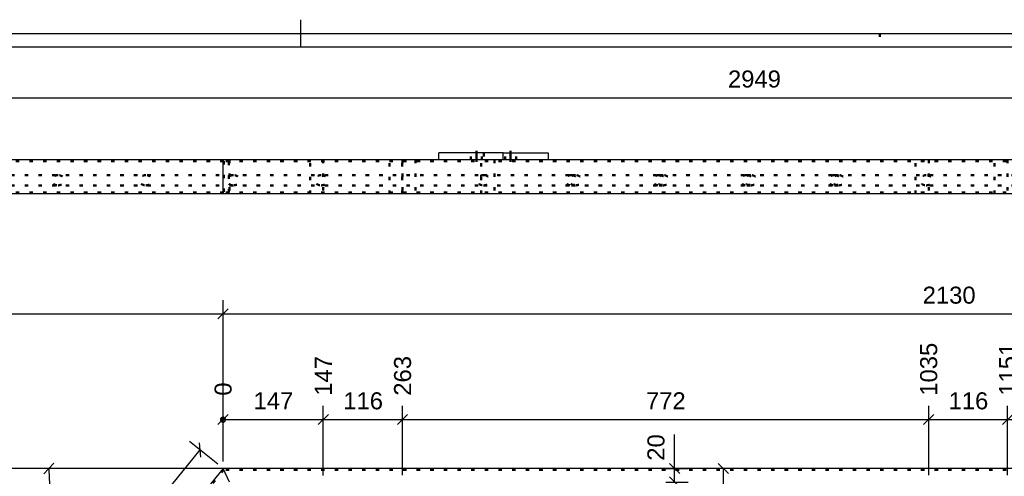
# Model space of a CAD drawing. Header units: millimetres. Extents: x -34 to 386, y -816 to -519.
# Tile 4 of 7: x 50 to 194, y -589 to -522. Entities that reach past the tile are written whole.
import ezdxf

# ---------------------------------------------------------------- set-up
doc = ezdxf.new("R2010")
doc.units = ezdxf.units.MM
doc.linetypes.add('DOT', pattern=[2, 0.5, -1.5])
doc.linetypes.add('STRICHPUNKT2', pattern=[18.5, 10, -4, 0.5, -4])
doc.layers.get('0').update_dxf_attribs({"linetype": 'CONTINUOUS'})
doc.layers.add('DIM49', color=4, linetype='CONTINUOUS')
doc.layers.add('TXT_DIM49', color=2, linetype='CONTINUOUS')
doc.layers.add('LE_ALL', color=7, linetype='CONTINUOUS', lineweight=50)
doc.styles.add('ARIAL', font='arial.ttf')

# ---------------------------------------------------------------- blocks, each defined once
blk = doc.blocks.new('DINA3_00002', base_point=(378.89, -808.63))
for p, q in [((90.89, -521.63), (90.89, -525.63)), ((-27.11, -525.63), (378.89, -525.63))]:
    blk.add_line(p, q)
blk.add_lwpolyline([(-29.11, -810.63), (-29.11, -523.63), (380.89, -523.63)])
at = {"layer": 'LE_ALL', "linetype": 'DOT'}
blk.add_line((175.89, -523.63), (175.89, -525.63), dxfattribs=at)
blk = doc.blocks.new('_ZBL0012_00001')
blk.add_blockref('DINA3_00002', (378.89, -808.63))
blk = doc.blocks.new('Koker 50x20x2 EN 10219-2_00104', base_point=(80.49, -542.19))
for p, q in [((292.52, -542.19), (79.54, -542.19)), ((79.54, -547.19), (79.54, -542.19)), ((292.52, -547.19), (79.54, -547.19))]:
    blk.add_line(p, q)
at = {"layer": 'LE_ALL', "color": 3, "linetype": 'DOT'}
for p, q in [((79.63, -542.39), (79.63, -546.99)), ((292.44, -542.39), (79.63, -542.39)), ((80.39, -546.99), (80.39, -542.39)), ((80.49, -542.19), (80.49, -547.19)), ((292.44, -546.99), (79.63, -546.99))]:
    blk.add_line(p, q, dxfattribs=at)
blk = doc.blocks.new('Koker 50x20x2 EN 10219-2_00103')
blk.add_blockref('Koker 50x20x2 EN 10219-2_00104', (80.49, -542.19))
blk = doc.blocks.new('_D1', base_point=(153.62, -531.58))
at = {"layer": 'DIM49', "color": 1}
blk.add_line((10, -533.08), (304.92, -533.08), dxfattribs=at)
at = {"layer": 'TXT_DIM49', "style": 'ARIAL'}
blk.add_text('2949', height=2.5, dxfattribs=at).set_placement((153.62, -531.58))
blk = doc.blocks.new('Koker 50x20x2 EN 10219-2_00110', base_point=(12.81, -542.19))
for p, q in [((79.54, -542.19), (10, -542.19)), ((79.54, -547.19), (79.54, -542.19)), ((79.54, -547.19), (10, -547.19))]:
    blk.add_line(p, q)
at = {"layer": 'LE_ALL', "color": 3, "linetype": 'DOT'}
for p, q in [((79.63, -542.39), (10.28, -542.39)), ((79.63, -542.39), (79.63, -546.99)), ((80.39, -546.99), (80.39, -542.39)), ((80.49, -542.19), (80.49, -547.19)), ((79.63, -546.99), (10.28, -546.99))]:
    blk.add_line(p, q, dxfattribs=at)
blk.add_blockref('_D1', (153.62, -531.58))
blk = doc.blocks.new('Koker 50x20x2 EN 10219-2_00109')
blk.add_blockref('Koker 50x20x2 EN 10219-2_00110', (12.81, -542.19))
blk = doc.blocks.new('_D2', base_point=(0.9, -546.61))
at = {"layer": 'DIM49', "color": 1}
for p, q in [((3.15, -542.94), (1.65, -541.44)), ((9, -542.19), (0.4, -542.19)), ((2.4, -542.19), (2.4, -547.19)), ((9, -547.19), (0.4, -547.19)), ((1.65, -546.44), (3.15, -547.94))]:
    blk.add_line(p, q, dxfattribs=at)
at = {"layer": 'TXT_DIM49', "style": 'ARIAL'}
blk.add_text('50', height=2.5, rotation=90.0002, dxfattribs=at).set_placement((0.9, -546.61))
blk = doc.blocks.new('Plaatwerk D_ 10_00117', base_point=(29.01, -541.19))
for p, q in [((31.84, -541.19), (22.4, -541.19)), ((22.4, -542.19), (22.4, -541.19)), ((31.84, -542.19), (22.4, -542.19))]:
    blk.add_line(p, q)
blk.add_lwpolyline([(31.84, -542.19), (31.84, -541.19), (38.45, -541.19), (38.45, -542.19)], close=True)
at = {"layer": 'LE_ALL', "color": 3, "linetype": 'DOT'}
for p, q in [((27.11, -542.19), (27.11, -541.19)), ((28.71, -542.19), (28.71, -541.19)), ((29.01, -541.19), (29.01, -542.19)), ((32.14, -542.19), (32.14, -541.19)), ((33.74, -542.19), (33.74, -541.19))]:
    blk.add_line(p, q, dxfattribs=at)
blk.add_blockref('_D2', (0.9, -546.61))
blk = doc.blocks.new('_00119', base_point=(27.91, -542.49))
at = {"layer": 'LE_ALL', "color": 1, "linetype": 'STRICHPUNKT2'}
for p, q in [((27.91, -542.49), (27.91, -540.89)), ((32.94, -542.49), (32.94, -540.89))]:
    blk.add_line(p, q, dxfattribs=at)
blk = doc.blocks.new('_00118')
blk.add_blockref('_00119', (27.91, -542.49))
blk = doc.blocks.new('Plaatwerk D_ 10_00116')
for name, p in [('Plaatwerk D_ 10_00117', (29.01, -541.19)), ('_00118', (0, 0))]:
    blk.add_blockref(name, p)
blk = doc.blocks.new('Plaatwerk D_ 15_00121', base_point=(21.15, -542.19))
at = {"layer": 'LE_ALL', "color": 3, "linetype": 'DOT'}
for p, q in [((19.98, -547.19), (19.98, -542.19)), ((21.15, -542.19), (21.15, -547.19)), ((92.32, -547.19), (92.32, -542.19)), ((94.25, -542.19), (94.25, -547.19))]:
    blk.add_line(p, q, dxfattribs=at)
blk = doc.blocks.new('Plaatwerk D_ 15_00120')
blk.add_blockref('Plaatwerk D_ 15_00121', (21.15, -542.19))
blk = doc.blocks.new('Plaatwerk D_ 15_00123', base_point=(30.56, -542.19))
at = {"layer": 'LE_ALL', "color": 3, "linetype": 'DOT'}
for p, q in [((28.63, -547.19), (28.63, -542.19)), ((30.56, -542.19), (30.56, -547.19)), ((103.94, -547.19), (103.94, -542.19)), ((105.87, -542.19), (105.87, -547.19))]:
    blk.add_line(p, q, dxfattribs=at)
blk = doc.blocks.new('Plaatwerk D_ 15_00122')
blk.add_blockref('Plaatwerk D_ 15_00123', (30.56, -542.19))
blk = doc.blocks.new('Baluster_00115')
for name in ['Plaatwerk D_ 10_00116', 'Plaatwerk D_ 15_00120', 'Plaatwerk D_ 15_00122']:
    blk.add_blockref(name, (0, 0))
blk = doc.blocks.new('Plaatwerk D_ 10_00126', base_point=(117.8, -541.19))
for p, q in [((120.63, -541.19), (111.19, -541.19)), ((111.19, -542.19), (111.19, -541.19)), ((120.63, -542.19), (111.19, -542.19))]:
    blk.add_line(p, q)
blk.add_lwpolyline([(120.63, -542.19), (120.63, -541.19), (127.24, -541.19), (127.24, -542.19)], close=True)
at = {"layer": 'LE_ALL', "color": 3, "linetype": 'DOT'}
for p, q in [((115.9, -542.19), (115.9, -541.19)), ((117.5, -542.19), (117.5, -541.19)), ((117.8, -541.19), (117.8, -542.19)), ((120.93, -542.19), (120.93, -541.19)), ((122.53, -542.19), (122.53, -541.19))]:
    blk.add_line(p, q, dxfattribs=at)
blk = doc.blocks.new('_00128', base_point=(116.7, -542.49))
at = {"layer": 'LE_ALL', "color": 1, "linetype": 'STRICHPUNKT2'}
for p, q in [((116.7, -542.49), (116.7, -540.89)), ((121.73, -542.49), (121.73, -540.89))]:
    blk.add_line(p, q, dxfattribs=at)
blk = doc.blocks.new('_00127')
blk.add_blockref('_00128', (116.7, -542.49))
blk = doc.blocks.new('Plaatwerk D_ 10_00125')
for name, p in [('Plaatwerk D_ 10_00126', (117.8, -541.19)), ('_00127', (0, 0))]:
    blk.add_blockref(name, p)
blk = doc.blocks.new('Plaatwerk D_ 15_00130', base_point=(107.76, -542.19))
at = {"layer": 'LE_ALL', "color": 3, "linetype": 'DOT'}
for p, q in [((105.83, -547.19), (105.83, -542.19)), ((107.76, -542.19), (107.76, -547.19)), ((181.14, -547.19), (181.14, -542.19)), ((183.07, -542.19), (183.07, -547.19))]:
    blk.add_line(p, q, dxfattribs=at)
blk = doc.blocks.new('Plaatwerk D_ 15_00129')
blk.add_blockref('Plaatwerk D_ 15_00130', (107.76, -542.19))
blk = doc.blocks.new('Plaatwerk D_ 15_00132', base_point=(119.35, -542.19))
at = {"layer": 'LE_ALL', "color": 3, "linetype": 'DOT'}
for p, q in [((117.42, -547.19), (117.42, -542.19)), ((119.35, -542.19), (119.35, -547.19)), ((192.73, -547.19), (192.73, -542.19)), ((194.66, -542.19), (194.66, -547.19))]:
    blk.add_line(p, q, dxfattribs=at)
blk = doc.blocks.new('Plaatwerk D_ 15_00131')
blk.add_blockref('Plaatwerk D_ 15_00132', (119.35, -542.19))
blk = doc.blocks.new('Baluster_00124')
for name in ['Plaatwerk D_ 10_00125', 'Plaatwerk D_ 15_00129', 'Plaatwerk D_ 15_00131']:
    blk.add_blockref(name, (0, 0))
blk = doc.blocks.new('Massieve as 15_00144', base_point=(131.25, -545.94))
at = {"layer": 'LE_ALL', "color": 3, "linetype": 'DOT'}
for p, q in [((169.24, -544.44), (206.56, -544.44)), ((169.24, -545.94), (206.56, -545.94))]:
    blk.add_line(p, q, dxfattribs=at)
for centre, start_param, end_param in [((131.25, -545.19), 1.570796, 4.712389), ((131.25, -545.19), 4.712389, 7.853982), ((206.56, -545.19), 1.570796, 4.712389), ((206.56, -545.19), 4.712389, 7.853982)]:
    blk.add_ellipse(centre, major_axis=(0.965, 0), ratio=0.777146, start_param=start_param, end_param=end_param, dxfattribs=at)
blk = doc.blocks.new('Massieve as 15_00143')
blk.add_blockref('Massieve as 15_00144', (131.25, -545.94))
blk = doc.blocks.new('Massieve as 15_00148', base_point=(144.12, -545.94))
at = {"layer": 'LE_ALL', "color": 3, "linetype": 'DOT'}
for p, q in [((206.56, -544.44), (219.43, -544.44)), ((206.56, -545.94), (219.43, -545.94))]:
    blk.add_line(p, q, dxfattribs=at)
for centre, start_param, end_param in [((144.12, -545.19), 1.570796, 4.712389), ((144.12, -545.19), 4.712389, 7.853982), ((219.43, -545.19), 1.570796, 4.712389), ((219.43, -545.19), 4.712389, 7.853982)]:
    blk.add_ellipse(centre, major_axis=(0.965, 0), ratio=0.777146, start_param=start_param, end_param=end_param, dxfattribs=at)
blk = doc.blocks.new('Massieve as 15_00147')
blk.add_blockref('Massieve as 15_00148', (144.12, -545.94))
blk = doc.blocks.new('Massieve as 15_00150', base_point=(156.98, -545.94))
at = {"layer": 'LE_ALL', "color": 3, "linetype": 'DOT'}
for p, q in [((219.43, -544.44), (232.29, -544.44)), ((219.43, -545.94), (232.29, -545.94))]:
    blk.add_line(p, q, dxfattribs=at)
for centre, start_param, end_param in [((156.98, -545.19), 1.570796, 4.712389), ((156.98, -545.19), 4.712389, 7.853982), ((232.29, -545.19), 1.570796, 4.712389), ((232.29, -545.19), 4.712389, 7.853982)]:
    blk.add_ellipse(centre, major_axis=(0.965, 0), ratio=0.777146, start_param=start_param, end_param=end_param, dxfattribs=at)
blk = doc.blocks.new('Massieve as 15_00149')
blk.add_blockref('Massieve as 15_00150', (156.98, -545.94))
blk = doc.blocks.new('Massieve as 15_00152', base_point=(169.85, -545.94))
at = {"layer": 'LE_ALL', "color": 3, "linetype": 'DOT'}
for p, q in [((232.29, -544.44), (245.16, -544.44)), ((232.29, -545.94), (245.16, -545.94))]:
    blk.add_line(p, q, dxfattribs=at)
for centre, start_param, end_param in [((169.85, -545.19), 1.570796, 4.712389), ((169.85, -545.19), 4.712389, 7.853982), ((245.16, -545.19), 1.570796, 4.712389), ((245.16, -545.19), 4.712389, 7.853982)]:
    blk.add_ellipse(centre, major_axis=(0.965, 0), ratio=0.777146, start_param=start_param, end_param=end_param, dxfattribs=at)
blk = doc.blocks.new('Massieve as 15_00151')
blk.add_blockref('Massieve as 15_00152', (169.85, -545.94))
blk = doc.blocks.new('Massieve as 15_00154', base_point=(182.72, -545.94))
at = {"layer": 'LE_ALL', "color": 3, "linetype": 'DOT'}
for p, q in [((245.16, -544.44), (258.03, -544.44)), ((245.16, -545.94), (258.03, -545.94))]:
    blk.add_line(p, q, dxfattribs=at)
for centre, start_param, end_param in [((182.72, -545.19), 1.570796, 4.712389), ((182.72, -545.19), 4.712389, 7.853982), ((258.03, -545.19), 1.570796, 4.712389), ((258.03, -545.19), 4.712389, 7.853982)]:
    blk.add_ellipse(centre, major_axis=(0.965, 0), ratio=0.777146, start_param=start_param, end_param=end_param, dxfattribs=at)
blk = doc.blocks.new('Massieve as 15_00153')
blk.add_blockref('Massieve as 15_00154', (182.72, -545.94))
blk = doc.blocks.new('Massieve as 15_00156', base_point=(42.46, -545.94))
at = {"layer": 'LE_ALL', "color": 3, "linetype": 'DOT'}
for p, q in [((42.46, -544.44), (117.77, -544.44)), ((42.46, -545.94), (117.77, -545.94))]:
    blk.add_line(p, q, dxfattribs=at)
for centre, start_param, end_param in [((42.46, -545.19), 1.570796, 4.712389), ((42.46, -545.19), 4.712389, 7.853982), ((117.77, -545.19), 1.570796, 4.712389), ((117.77, -545.19), 4.712389, 7.853982)]:
    blk.add_ellipse(centre, major_axis=(0.965, 0), ratio=0.777146, start_param=start_param, end_param=end_param, dxfattribs=at)
blk = doc.blocks.new('Massieve as 15_00155')
blk.add_blockref('Massieve as 15_00156', (42.46, -545.94))
blk = doc.blocks.new('Massieve as 15_00158', base_point=(55.33, -545.94))
at = {"layer": 'LE_ALL', "color": 3, "linetype": 'DOT'}
for p, q in [((117.77, -544.44), (130.64, -544.44)), ((117.77, -545.94), (130.64, -545.94))]:
    blk.add_line(p, q, dxfattribs=at)
for centre, start_param, end_param in [((55.33, -545.19), 1.570796, 4.712389), ((55.33, -545.19), 4.712389, 7.853982), ((130.64, -545.19), 1.570796, 4.712389), ((130.64, -545.19), 4.712389, 7.853982)]:
    blk.add_ellipse(centre, major_axis=(0.965, 0), ratio=0.777146, start_param=start_param, end_param=end_param, dxfattribs=at)
blk = doc.blocks.new('Massieve as 15_00157')
blk.add_blockref('Massieve as 15_00158', (55.33, -545.94))
blk = doc.blocks.new('Massieve as 15_00160', base_point=(68.2, -545.94))
at = {"layer": 'LE_ALL', "color": 3, "linetype": 'DOT'}
for p, q in [((130.64, -544.44), (143.51, -544.44)), ((130.64, -545.94), (143.51, -545.94))]:
    blk.add_line(p, q, dxfattribs=at)
for centre, start_param, end_param in [((68.2, -545.19), 1.570796, 4.712389), ((68.2, -545.19), 4.712389, 7.853982), ((143.51, -545.19), 1.570796, 4.712389), ((143.51, -545.19), 4.712389, 7.853982)]:
    blk.add_ellipse(centre, major_axis=(0.965, 0), ratio=0.777146, start_param=start_param, end_param=end_param, dxfattribs=at)
blk = doc.blocks.new('Massieve as 15_00159')
blk.add_blockref('Massieve as 15_00160', (68.2, -545.94))
blk = doc.blocks.new('Massieve as 15_00162', base_point=(81.06, -545.94))
at = {"layer": 'LE_ALL', "color": 3, "linetype": 'DOT'}
for p, q in [((143.51, -544.44), (156.37, -544.44)), ((143.51, -545.94), (156.37, -545.94))]:
    blk.add_line(p, q, dxfattribs=at)
for centre, start_param, end_param in [((81.06, -545.19), 1.570796, 4.712389), ((81.06, -545.19), 4.712389, 7.853982), ((156.37, -545.19), 1.570796, 4.712389), ((156.37, -545.19), 4.712389, 7.853982)]:
    blk.add_ellipse(centre, major_axis=(0.965, 0), ratio=0.777146, start_param=start_param, end_param=end_param, dxfattribs=at)
blk = doc.blocks.new('Massieve as 15_00161')
blk.add_blockref('Massieve as 15_00162', (81.06, -545.94))
blk = doc.blocks.new('Massieve as 15_00164', base_point=(93.93, -545.94))
at = {"layer": 'LE_ALL', "color": 3, "linetype": 'DOT'}
for p, q in [((156.37, -544.44), (169.24, -544.44)), ((156.37, -545.94), (169.24, -545.94))]:
    blk.add_line(p, q, dxfattribs=at)
for centre, start_param, end_param in [((93.93, -545.19), 1.570796, 4.712389), ((93.93, -545.19), 4.712389, 7.853982), ((169.24, -545.19), 1.570796, 4.712389), ((169.24, -545.19), 4.712389, 7.853982)]:
    blk.add_ellipse(centre, major_axis=(0.965, 0), ratio=0.777146, start_param=start_param, end_param=end_param, dxfattribs=at)
blk = doc.blocks.new('Massieve as 15_00163')
blk.add_blockref('Massieve as 15_00164', (93.93, -545.94))
blk = doc.blocks.new('Lamellen_00142')
for name in ['Massieve as 15_00155', 'Massieve as 15_00157', 'Massieve as 15_00159', 'Massieve as 15_00161', 'Massieve as 15_00163', 'Massieve as 15_00143', 'Massieve as 15_00147', 'Massieve as 15_00149', 'Massieve as 15_00151', 'Massieve as 15_00153']:
    blk.add_blockref(name, (0, 0))
blk = doc.blocks.new('Traphek_00102')
for name in ['Koker 50x20x2 EN 10219-2_00109', 'Baluster_00115', 'Baluster_00124', 'Koker 50x20x2 EN 10219-2_00103', 'Lamellen_00142']:
    blk.add_blockref(name, (0, 0))
blk = doc.blocks.new('00 begane grond_00101')
blk.add_blockref('Traphek_00102', (0, 0))
blk = doc.blocks.new('Duplex_00100')
blk.add_blockref('00 begane grond_00101', (0, 0))
blk = doc.blocks.new('Assen_00099')
blk.add_blockref('Duplex_00100', (0, 0))
blk = doc.blocks.new('_A3D0026_00098')
blk.add_blockref('Assen_00099', (0, 0))
blk = doc.blocks.new('_ANS0026_00097')
blk.add_blockref('_A3D0026_00098', (0, 0))
blk = doc.blocks.new('_D3', base_point=(56.7, -595.49))
at = {"layer": 'DIM49', "color": 1}
for p, q in [((79.54, -587.49), (51.98, -587.49)), ((53.25, -588.26), (54.71, -586.72)), ((63.37, -606.29), (63.54, -608.41))]:
    blk.add_line(p, q, dxfattribs=at)
blk.add_ellipse((79.54, -587.49), major_axis=(25.56, 0), ratio=1, start_param=3.141593, end_param=4.031711, dxfattribs=at)
at = {"layer": 'TXT_DIM49', "style": 'ARIAL'}
for s, p in [('51', (56.7, -595.49)), ('°', (58.35, -598.95))]:
    blk.add_text(s, height=2.5, rotation=295.4964, dxfattribs=at).set_placement(p)
blk = doc.blocks.new('_D7', base_point=(95.5, -576.81))
at = {"layer": 'DIM49', "color": 1}
for p, q in [((94.25, -588.54), (94.25, -578.31)), ((79.54, -580.31), (94.25, -580.31)), ((93.5, -581.06), (95, -579.56))]:
    blk.add_line(p, q, dxfattribs=at)
at = {"layer": 'TXT_DIM49', "style": 'ARIAL'}
blk.add_text('147', height=2.5, rotation=90.0002, dxfattribs=at).set_placement((95.5, -576.81))
blk = doc.blocks.new('_D8', base_point=(107.12, -576.81))
at = {"layer": 'DIM49', "color": 1}
for p, q in [((105.87, -588.49), (105.87, -578.31)), ((79.54, -580.31), (105.87, -580.31)), ((105.12, -581.06), (106.62, -579.56))]:
    blk.add_line(p, q, dxfattribs=at)
at = {"layer": 'TXT_DIM49', "style": 'ARIAL'}
blk.add_text('263', height=2.5, rotation=90.0002, dxfattribs=at).set_placement((107.12, -576.81))
blk = doc.blocks.new('_D9', base_point=(184.32, -576.81))
at = {"layer": 'DIM49', "color": 1}
for p, q in [((183.07, -588.49), (183.07, -578.31)), ((79.54, -580.31), (183.07, -580.31)), ((182.32, -581.06), (183.82, -579.56))]:
    blk.add_line(p, q, dxfattribs=at)
at = {"layer": 'TXT_DIM49', "style": 'ARIAL'}
blk.add_text('1035', height=2.5, rotation=90.0002, dxfattribs=at).set_placement((184.32, -576.81))
blk = doc.blocks.new('_D10', base_point=(195.91, -576.81))
at = {"layer": 'DIM49', "color": 1}
for p, q in [((194.66, -588.49), (194.66, -578.31)), ((79.54, -580.31), (194.66, -580.31)), ((193.91, -581.06), (195.41, -579.56))]:
    blk.add_line(p, q, dxfattribs=at)
at = {"layer": 'TXT_DIM49', "style": 'ARIAL'}
blk.add_text('1151', height=2.5, rotation=90.0002, dxfattribs=at).set_placement((195.91, -576.81))
blk = doc.blocks.new('_D11', base_point=(273.11, -576.81))
at = {"layer": 'DIM49', "color": 1}
blk.add_line((79.54, -580.31), (271.86, -580.31), dxfattribs=at)
blk = doc.blocks.new('_D12', base_point=(284.69, -576.81))
at = {"layer": 'DIM49', "color": 1}
blk.add_line((79.54, -580.31), (283.44, -580.31), dxfattribs=at)
blk = doc.blocks.new('_D13', base_point=(293.77, -576.81))
at = {"layer": 'DIM49', "color": 1}
blk.add_line((79.54, -580.31), (292.52, -580.31), dxfattribs=at)
blk = doc.blocks.new('_D14', base_point=(80.79, -576.81))
at = {"layer": 'DIM49', "color": 1}
for p, q in [((79.54, -586.49), (79.54, -578.31)), ((79.9, -580.39), (79.17, -580.39)), ((79.89, -580.19), (79.18, -580.19)), ((79.28, -580.59), (79.79, -580.59)), ((79.72, -579.99), (79.35, -579.99))]:
    blk.add_line(p, q, dxfattribs=at)
blk.add_lwpolyline([(79.17, -580.41), (79.21, -580.5), (79.27, -580.58), (79.35, -580.64), (79.44, -580.68), (79.54, -580.69), (79.63, -580.68), (79.72, -580.64), (79.8, -580.58), (79.86, -580.5), (79.9, -580.41), (79.91, -580.31), (79.9, -580.22), (79.86, -580.13), (79.8, -580.05), (79.72, -579.99), (79.63, -579.95), (79.54, -579.94), (79.44, -579.95), (79.35, -579.99), (79.27, -580.05), (79.21, -580.13), (79.17, -580.22), (79.16, -580.31)], close=True, dxfattribs=at)
at = {"layer": 'TXT_DIM49', "style": 'ARIAL'}
blk.add_text('0', height=2.5, rotation=90.0002, dxfattribs=at).set_placement((80.79, -576.81))
blk = doc.blocks.new('_D15', base_point=(84.01, -578.81))
at = {"layer": 'DIM49', "color": 1}
for p, q in [((79.54, -586.49), (79.54, -578.31)), ((94.25, -588.54), (94.25, -578.31)), ((80.29, -579.56), (78.79, -581.06)), ((79.54, -580.31), (94.25, -580.31)), ((93.5, -581.06), (95, -579.56))]:
    blk.add_line(p, q, dxfattribs=at)
at = {"layer": 'TXT_DIM49', "style": 'ARIAL'}
blk.add_text('147', height=2.5, dxfattribs=at).set_placement((84.01, -578.81))
blk = doc.blocks.new('_D16', base_point=(97.18, -578.81))
at = {"layer": 'DIM49', "color": 1}
for p, q in [((94.25, -588.54), (94.25, -578.31)), ((105.87, -588.49), (105.87, -578.31)), ((95, -579.56), (93.5, -581.06)), ((94.25, -580.31), (105.87, -580.31)), ((105.12, -581.06), (106.62, -579.56))]:
    blk.add_line(p, q, dxfattribs=at)
at = {"layer": 'TXT_DIM49', "style": 'ARIAL'}
blk.add_text('116', height=2.5, dxfattribs=at).set_placement((97.18, -578.81))
blk = doc.blocks.new('_D17', base_point=(141.59, -578.81))
at = {"layer": 'DIM49', "color": 1}
for p, q in [((105.87, -588.49), (105.87, -578.31)), ((183.07, -588.49), (183.07, -578.31)), ((106.62, -579.56), (105.12, -581.06)), ((105.87, -580.31), (183.07, -580.31)), ((182.32, -581.06), (183.82, -579.56))]:
    blk.add_line(p, q, dxfattribs=at)
at = {"layer": 'TXT_DIM49', "style": 'ARIAL'}
blk.add_text('772', height=2.5, dxfattribs=at).set_placement((141.59, -578.81))
blk = doc.blocks.new('_D18', base_point=(185.99, -578.81))
at = {"layer": 'DIM49', "color": 1}
for p, q in [((183.07, -588.49), (183.07, -578.31)), ((194.66, -588.49), (194.66, -578.31)), ((183.82, -579.56), (182.32, -581.06)), ((183.07, -580.31), (194.66, -580.31)), ((193.91, -581.06), (195.41, -579.56))]:
    blk.add_line(p, q, dxfattribs=at)
at = {"layer": 'TXT_DIM49', "style": 'ARIAL'}
blk.add_text('116', height=2.5, dxfattribs=at).set_placement((185.99, -578.81))
blk = doc.blocks.new('_D19', base_point=(230.38, -578.81))
at = {"layer": 'DIM49', "color": 1}
for p, q in [((194.66, -588.49), (194.66, -578.31)), ((271.86, -588.49), (271.86, -578.31)), ((195.41, -579.56), (193.91, -581.06)), ((194.66, -580.31), (271.86, -580.31)), ((271.11, -581.06), (272.61, -579.56))]:
    blk.add_line(p, q, dxfattribs=at)
at = {"layer": 'TXT_DIM49', "style": 'ARIAL'}
blk.add_text('772', height=2.5, dxfattribs=at).set_placement((230.38, -578.81))
blk = doc.blocks.new('_D22', base_point=(151.43, -638.87))
at = {"layer": 'DIM49', "color": 1}
for p, q in [((153.68, -588.24), (152.18, -586.74)), ((152.93, -587.49), (152.93, -684.49)), ((152.18, -683.74), (153.68, -685.24))]:
    blk.add_line(p, q, dxfattribs=at)
at = {"layer": 'TXT_DIM49', "style": 'ARIAL'}
blk.add_text('970', height=2.5, rotation=90.0002, dxfattribs=at).set_placement((151.43, -638.87))
blk = doc.blocks.new('Koker 50x20x2 EN 10219-2_00172', base_point=(292.44, -587.69))
for p in [(292.52, -587.49), (80.49, -589.49)]:
    blk.add_line(p, (79.54, -587.49))
at = {"layer": 'LE_ALL', "color": 3, "linetype": 'DOT'}
blk.add_line((292.44, -587.69), (79.63, -587.69), dxfattribs=at)
for name, p in [('_D13', (293.77, -576.81)), ('_D9', (184.32, -576.81)), ('_D11', (273.11, -576.81)), ('_D12', (284.69, -576.81)), ('_D10', (195.91, -576.81)), ('_D7', (95.5, -576.81)), ('_D8', (107.12, -576.81)), ('_D14', (80.79, -576.81)), ('_D15', (84.01, -578.81)), ('_D16', (97.18, -578.81)), ('_D17', (141.59, -578.81)), ('_D18', (185.99, -578.81)), ('_D19', (230.38, -578.81)), ('_D3', (56.7, -595.49)), ('_D22', (151.43, -638.87))]:
    blk.add_blockref(name, p)
blk = doc.blocks.new('Koker 50x20x2 EN 10219-2_00171')
blk.add_blockref('Koker 50x20x2 EN 10219-2_00172', (292.44, -587.69))
blk = doc.blocks.new('_D25', base_point=(-9.9, -633.3))
at = {"layer": 'DIM49', "color": 1}
for p, q in [((78.54, -587.49), (-10.4, -587.49)), ((-7.65, -588.24), (-9.15, -586.74)), ((-8.4, -673.36), (-8.4, -587.49)), ((-9.15, -672.61), (-7.65, -674.11)), ((9, -673.36), (-10.4, -673.36))]:
    blk.add_line(p, q, dxfattribs=at)
at = {"layer": 'TXT_DIM49', "style": 'ARIAL'}
blk.add_text('859', height=2.5, rotation=90.0002, dxfattribs=at).set_placement((-9.9, -633.3))
blk = doc.blocks.new('_D32', base_point=(144.3, -586.35))
at = {"layer": 'DIM49', "color": 1}
for p, q in [((145.8, -589.49), (145.8, -582.51)), ((143.89, -587.49), (147.8, -587.49)), ((145.05, -586.74), (146.55, -588.24)), ((146.55, -590.24), (145.05, -588.74)), ((144.51, -589.49), (147.8, -589.49))]:
    blk.add_line(p, q, dxfattribs=at)
at = {"layer": 'TXT_DIM49', "style": 'ARIAL'}
blk.add_text('20', height=2.5, rotation=90.0002, dxfattribs=at).set_placement((144.3, -586.35))
blk = doc.blocks.new('_D33', base_point=(-17.22, -638.87))
at = {"layer": 'DIM49', "color": 1}
for p, q in [((78.54, -587.49), (-17.72, -587.49)), ((-14.97, -588.24), (-16.47, -586.74)), ((-15.72, -684.49), (-15.72, -587.49)), ((22.75, -684.49), (-17.72, -684.49)), ((-16.47, -683.74), (-14.97, -685.24))]:
    blk.add_line(p, q, dxfattribs=at)
at = {"layer": 'TXT_DIM49', "style": 'ARIAL'}
blk.add_text('970', height=2.5, rotation=90.0002, dxfattribs=at).set_placement((-17.22, -638.87))
blk = doc.blocks.new('Koker 50x20x2 EN 10219-2_00176', base_point=(233.64, -682.69))
for name, p in [('_D32', (144.3, -586.35)), ('_D33', (-17.22, -638.87)), ('_D25', (-9.9, -633.3))]:
    blk.add_blockref(name, p)
blk = doc.blocks.new('Koker 50x20x2 EN 10219-2_00175')
blk.add_blockref('Koker 50x20x2 EN 10219-2_00176', (233.64, -682.69))
blk = doc.blocks.new('_D35', base_point=(37.82, -629.74))
at = {"layer": 'DIM49', "color": 1}
for p, q in [((78.76, -586.86), (74.62, -583.51)), ((6.64, -670.64), (76.17, -584.77)), ((76.28, -585.82), (76.06, -583.71)), ((9.22, -672.73), (5.08, -669.38)), ((6.53, -669.58), (6.75, -671.69))]:
    blk.add_line(p, q, dxfattribs=at)
at = {"layer": 'TXT_DIM49', "style": 'ARIAL'}
blk.add_text('1105', height=2.5, rotation=50.999, dxfattribs=at).set_placement((37.82, -629.74))
blk = doc.blocks.new('_D37', base_point=(41.89, -563.3))
at = {"layer": 'DIM49', "color": 1}
for p, q in [((10, -672.36), (10, -562.8)), ((79.54, -586.49), (79.54, -562.8)), ((10.75, -564.05), (9.25, -565.55)), ((10, -564.8), (79.54, -564.8)), ((78.79, -565.55), (80.29, -564.05))]:
    blk.add_line(p, q, dxfattribs=at)
at = {"layer": 'TXT_DIM49', "style": 'ARIAL'}
blk.add_text('695', height=2.5, dxfattribs=at).set_placement((41.89, -563.3))
blk = doc.blocks.new('_D38', base_point=(182.19, -563.3))
at = {"layer": 'DIM49', "color": 1}
for p, q in [((79.54, -586.49), (79.54, -562.8)), ((80.29, -564.05), (78.79, -565.55)), ((79.54, -564.8), (292.52, -564.8))]:
    blk.add_line(p, q, dxfattribs=at)
at = {"layer": 'TXT_DIM49', "style": 'ARIAL'}
blk.add_text('2130', height=2.5, dxfattribs=at).set_placement((182.19, -563.3))
blk = doc.blocks.new('Koker 50x20x2 EN 10219-2_00178', base_point=(80.39, -589.29))
for p, q in [((79.54, -587.49), (10, -673.36)), ((80.49, -589.49), (79.54, -587.49))]:
    blk.add_line(p, q)
at = {"layer": 'LE_ALL', "color": 3, "linetype": 'DOT'}
blk.add_line((79.63, -587.69), (10.28, -673.33), dxfattribs=at)
for name, p in [('_D37', (41.89, -563.3)), ('_D38', (182.19, -563.3)), ('_D35', (37.82, -629.74))]:
    blk.add_blockref(name, p)
blk = doc.blocks.new('Koker 50x20x2 EN 10219-2_00177')
blk.add_blockref('Koker 50x20x2 EN 10219-2_00178', (80.39, -589.29))
blk = doc.blocks.new('Traphek_00170')
for name in ['Koker 50x20x2 EN 10219-2_00177', 'Koker 50x20x2 EN 10219-2_00171', 'Koker 50x20x2 EN 10219-2_00175']:
    blk.add_blockref(name, (0, 0))
blk = doc.blocks.new('00 begane grond_00169')
blk.add_blockref('Traphek_00170', (0, 0))
blk = doc.blocks.new('Duplex_00168')
blk.add_blockref('00 begane grond_00169', (0, 0))
blk = doc.blocks.new('Assen_00167')
blk.add_blockref('Duplex_00168', (0, 0))
blk = doc.blocks.new('_A3D0027_00166')
blk.add_blockref('Assen_00167', (0, 0))
blk = doc.blocks.new('_ANS0027_00165')
blk.add_blockref('_A3D0027_00166', (0, 0))

msp = doc.modelspace()

# ---------------------------------------------------------------- block references
for name in ['_ZBL0012_00001', '_ANS0026_00097', '_ANS0027_00165']:
    msp.add_blockref(name, (0, 0))

doc.saveas('drawing.dxf')
